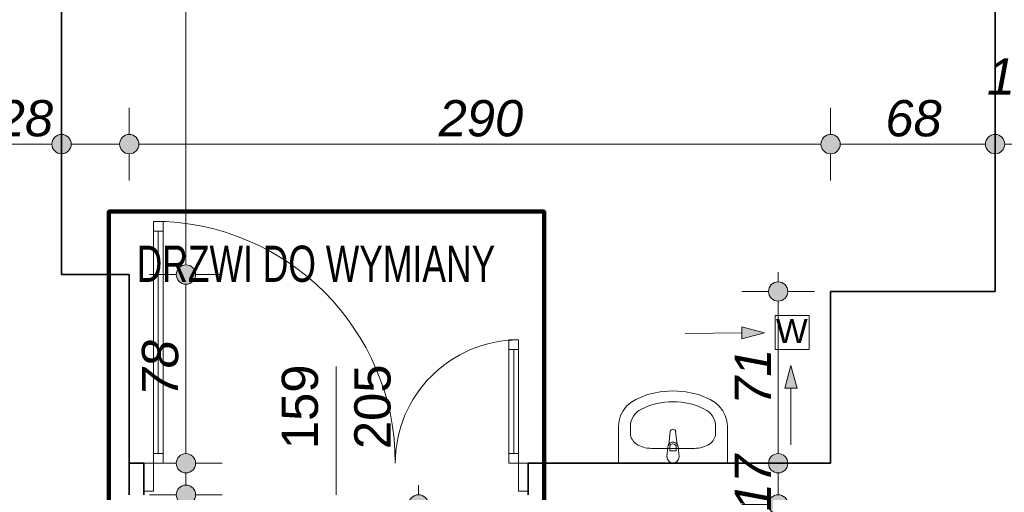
# Model space of a CAD drawing. Header units: millimetres. Extents: x -50073 to 84772, y -78870 to -35317.
# Tile 44 of 125: x 2472 to 6543, y -56651 to -54697. Entities that reach past the tile are written whole.
import ezdxf

# ---------------------------------------------------------------- set-up
doc = ezdxf.new("R2010")
doc.units = ezdxf.units.MM
doc.header["$MEASUREMENT"] = 0
for name, color, linetype, lineweight in [('0_Nr_pióra__3', 7, 'Continuous', 20), ('Drzwi ArchiCAD_Nr_pióra__1', 7, 'Continuous', 0), ('Instalacje - Went_Klim_Nr_pióra__42', 150, 'Continuous', 13), ('Konstrukcja - Ściany zew_Nr_pióra__6', 7, 'Continuous', 35), ('Wnetrze - Sanitariaty_Nr_pióra__22', 8, 'Continuous', 13), ('Wymiarowanie - Ogólne_Nr_pióra__82', 114, 'Continuous', 13), ('Znaczniki drzwi ArchiCADa_Nr_pióra__1', 7, 'Continuous', 0), ('Znaczniki drzwi ArchiCADa_Nr_pióra__7', 7, 'Continuous', 70)]:
    doc.layers.add(name, color=color, linetype=linetype, lineweight=lineweight)
doc.layers.add('Wymiarowanie - Ogólne', color=7, linetype='Continuous')
doc.styles.add('GENERATED_STYLE_1', font='txt')
doc.styles.add('GENERATED_STYLE_3', font='txt')
doc.styles.add('GENERATED_STYLE_4', font='txt')
doc.dimstyles.new('GENERATED_STYLE__1', dxfattribs={"dimtxt": 150, "dimasz": 152, "dimexe": 0.18, "dimexo": 0, "dimgap": 0.09, "dimtad": 1, "dimlfac": 0.1, "dimzin": 0, "dimdsep": 46, "dimtxsty": 'GENERATED_STYLE_3', "dimblk": 'ARROWHEAD_11', "dimblk1": 'ARROWHEAD_11', "dimblk2": 'ARROWHEAD_11', "dimcen": 0.09, "dimclrd": 114, "dimclre": 114, "dimclrt": 114, "dimazin": 0, "dimtfac": 1, "dimtdec": 4, "dimtmove": 0, "dimatfit": 3, "dimfxl": 1, "dimtolj": 1, "dimtzin": 0, "dimarcsym": 0})
doc.dimstyles.new('GENERATED_STYLE__2', dxfattribs={"dimtxt": 150, "dimasz": 152, "dimexe": 0.18, "dimexo": 0, "dimgap": 0.09, "dimtad": 1, "dimtih": 1, "dimtoh": 1, "dimlfac": 0.1, "dimzin": 0, "dimdsep": 46, "dimtxsty": 'GENERATED_STYLE_3', "dimblk": 'ARROWHEAD_11', "dimblk1": 'ARROWHEAD_11', "dimblk2": 'ARROWHEAD_11', "dimcen": 0.09, "dimclrd": 114, "dimclre": 114, "dimclrt": 114, "dimazin": 0, "dimtfac": 1, "dimtdec": 4, "dimtmove": 0, "dimatfit": 3, "dimfxl": 1, "dimtolj": 1, "dimtzin": 0, "dimarcsym": 0})
doc.dimstyles.new('GENERATED_STYLE__3', dxfattribs={"dimtxt": 150, "dimasz": 152, "dimexe": 0.18, "dimexo": 0, "dimgap": 0.09, "dimtad": 1, "dimlfac": 0.1, "dimzin": 0, "dimdsep": 46, "dimtxsty": 'GENERATED_STYLE_3', "dimblk": 'ARROWHEAD_11', "dimblk1": 'ARROWHEAD_11', "dimblk2": 'ARROWHEAD_11', "dimcen": 0.09, "dimclrd": 114, "dimclre": 114, "dimclrt": 114, "dimazin": 0, "dimtfac": 1, "dimtdec": 4, "dimtmove": 2, "dimatfit": 3, "dimfxl": 1, "dimtolj": 1, "dimtzin": 0, "dimarcsym": 0})

# ---------------------------------------------------------------- blocks, each defined once
blk = doc.blocks.new('*D77')
at = {"layer": 'Wymiarowanie - Ogólne_Nr_pióra__82', "linetype": 'Continuous'}
for points in [[(-1771.8, -51100.7), (-1774.8, -51085.4), (-1783.5, -51072.4), (-1796.5, -51063.7), (-1811.8, -51060.7), (-1827.1, -51063.7), (-1840.1, -51072.4), (-1848.7, -51085.4), (-1851.8, -51100.7), (-1848.7, -51116), (-1840.1, -51129), (-1827.1, -51137.6), (-1811.8, -51140.7), (-1796.5, -51137.6), (-1783.5, -51129), (-1774.8, -51116)], [(-1771.8, -55791.4), (-1774.8, -55776.1), (-1783.5, -55763.1), (-1796.5, -55754.4), (-1811.8, -55751.4), (-1827.1, -55754.4), (-1840.1, -55763.1), (-1848.7, -55776.1), (-1851.8, -55791.4), (-1848.7, -55806.7), (-1840.1, -55819.7), (-1827.1, -55828.3), (-1811.8, -55831.4), (-1796.5, -55828.3), (-1783.5, -55819.7), (-1774.8, -55806.7)]]:
    blk.add_hatch(color=256, dxfattribs=at).paths.add_polyline_path(points)
for p, q in [((-1851.8, -51100.7), (-1961.8, -51100.7)), ((-1661.8, -51100.7), (-1771.8, -51100.7)), ((-1811.8, -55751.4), (-1811.8, -51140.7)), ((-1851.8, -55791.4), (-1961.8, -55791.4)), ((-1661.8, -55791.4), (-1771.8, -55791.4))]:
    blk.add_line(p, q, dxfattribs=at)
for centre in [(-1811.8, -51100.7), (-1811.8, -55791.4)]:
    blk.add_circle(centre, 40, dxfattribs=at)
at = {"layer": 'Wymiarowanie - Ogólne_Nr_pióra__82', "insert": (-1841.8, -53616.8), "char_height": 150, "attachment_point": 7, "rotation": 90, "style": 'GENERATED_STYLE_3'}
blk.add_mtext('\\A1;{\\fArial|b0|i1|c238|p38;469}', dxfattribs=at)
blk = doc.blocks.new('ARROWHEAD_11')
at = {"color": 0, "linetype": 'Continuous', "lineweight": 0}
blk.add_line((0, 0), (-1, 0), dxfattribs=at)
at = {"color": 0, "linetype": 'Continuous', "lineweight": 0, "const_width": 0.25, "flags": 128}
blk.add_lwpolyline([(-0.125, 0, 1), (0.125, 0, 1)], format="xyb", close=True, dxfattribs=at)
blk = doc.blocks.new('*D151')
at = {"layer": 'Wymiarowanie - Ogólne_Nr_pióra__82', "linetype": 'Continuous'}
for points in [[(-2271.8, -37650.7), (-2274.8, -37635.4), (-2283.5, -37622.4), (-2296.5, -37613.7), (-2311.8, -37610.7), (-2327.1, -37613.7), (-2340.1, -37622.4), (-2348.7, -37635.4), (-2351.8, -37650.7), (-2348.7, -37666), (-2340.1, -37679), (-2327.1, -37687.6), (-2311.8, -37690.7), (-2296.5, -37687.6), (-2283.5, -37679), (-2274.8, -37666)], [(-2271.8, -57097.7), (-2274.8, -57082.4), (-2283.5, -57069.4), (-2296.5, -57060.7), (-2311.8, -57057.7), (-2327.1, -57060.7), (-2340.1, -57069.4), (-2348.7, -57082.4), (-2351.8, -57097.7), (-2348.7, -57113), (-2340.1, -57125.9), (-2327.1, -57134.6), (-2311.8, -57137.7), (-2296.5, -57134.6), (-2283.5, -57125.9), (-2274.8, -57113)]]:
    blk.add_hatch(color=256, dxfattribs=at).paths.add_polyline_path(points)
for p, q in [((-2311.8, -37610.7), (-2311.8, -37570.7)), ((-2351.8, -37650.7), (-2461.8, -37650.7)), ((-2161.8, -37650.7), (-2271.8, -37650.7)), ((-2311.8, -57057.7), (-2311.8, -37690.7)), ((-2351.8, -57097.7), (-2461.8, -57097.7)), ((-2161.8, -57097.7), (-2271.8, -57097.7)), ((-2311.8, -57177.7), (-2311.8, -57137.7))]:
    blk.add_line(p, q, dxfattribs=at)
for centre in [(-2311.8, -37650.7), (-2311.8, -57097.7)]:
    blk.add_circle(centre, 40, dxfattribs=at)
at = {"layer": 'Wymiarowanie - Ogólne_Nr_pióra__82', "insert": (-2341.8, -47716.3), "char_height": 150, "attachment_point": 7, "rotation": 90, "style": 'GENERATED_STYLE_3'}
blk.add_mtext('\\A1;{\\fArial|b0|i1|c238|p38;1\xa0944,7}', dxfattribs=at)
blk = doc.blocks.new('*D386')
at = {"layer": 'Wymiarowanie - Ogólne_Nr_pióra__82', "linetype": 'Continuous'}
for points in [[(2204.6, -55211.5), (2201.6, -55196.2), (2192.9, -55183.2), (2179.9, -55174.6), (2164.6, -55171.5), (2149.3, -55174.6), (2136.3, -55183.2), (2127.6, -55196.2), (2124.6, -55211.5), (2127.6, -55226.8), (2136.3, -55239.8), (2149.3, -55248.5), (2164.6, -55251.5), (2179.9, -55248.5), (2192.9, -55239.8), (2201.6, -55226.8)], [(2684.6, -55211.5), (2681.6, -55196.2), (2672.9, -55183.2), (2659.9, -55174.6), (2644.6, -55171.5), (2629.3, -55174.6), (2616.3, -55183.2), (2607.6, -55196.2), (2604.6, -55211.5), (2607.6, -55226.8), (2616.3, -55239.8), (2629.3, -55248.5), (2644.6, -55251.5), (2659.9, -55248.5), (2672.9, -55239.8), (2681.6, -55226.8)]]:
    blk.add_hatch(color=256, dxfattribs=at).paths.add_polyline_path(points)
for p, q in [((2164.6, -55171.5), (2164.6, -55061.5)), ((2084.6, -55211.5), (2124.6, -55211.5)), ((2204.6, -55211.5), (2604.6, -55211.5)), ((2164.6, -55361.5), (2164.6, -55251.5))]:
    blk.add_line(p, q, dxfattribs=at)
blk.add_circle((2164.6, -55211.5), 40, dxfattribs=at)
at = {"layer": 'Wymiarowanie - Ogólne_Nr_pióra__82', "char_height": 150, "attachment_point": 7, "style": 'GENERATED_STYLE_3'}
for s, insert in [('\\A1;{\\fArial|b0|i1|c238|p38;48}', (1896.9, -55181.5)), ('\\A1;{\\fArial|b0|i1|c238|p38;28}', (2376.9, -55181.5))]:
    blk.add_mtext(s, dxfattribs=dict(at, insert=insert))
blk = doc.blocks.new('*D387')
at = {"layer": 'Wymiarowanie - Ogólne_Nr_pióra__82', "linetype": 'Continuous'}
for points in [[(2684.6, -55211.5), (2681.6, -55196.2), (2672.9, -55183.2), (2659.9, -55174.6), (2644.6, -55171.5), (2629.3, -55174.6), (2616.3, -55183.2), (2607.6, -55196.2), (2604.6, -55211.5), (2607.6, -55226.8), (2616.3, -55239.8), (2629.3, -55248.5), (2644.6, -55251.5), (2659.9, -55248.5), (2672.9, -55239.8), (2681.6, -55226.8)], [(2964.6, -55211.5), (2961.6, -55196.2), (2952.9, -55183.2), (2939.9, -55174.6), (2924.6, -55171.5), (2909.3, -55174.6), (2896.3, -55183.2), (2887.6, -55196.2), (2884.6, -55211.5), (2887.6, -55226.8), (2896.3, -55239.8), (2909.3, -55248.5), (2924.6, -55251.5), (2939.9, -55248.5), (2952.9, -55239.8), (2961.6, -55226.8)]]:
    blk.add_hatch(color=256, dxfattribs=at).paths.add_polyline_path(points)
for p, q in [((2644.6, -55171.5), (2644.6, -55061.5)), ((2924.6, -55171.5), (2924.6, -55061.5)), ((2684.6, -55211.5), (2884.6, -55211.5)), ((2644.6, -55361.5), (2644.6, -55251.5)), ((2924.6, -55361.5), (2924.6, -55251.5))]:
    blk.add_line(p, q, dxfattribs=at)
for centre in [(2644.6, -55211.5), (2924.6, -55211.5)]:
    blk.add_circle(centre, 40, dxfattribs=at)
blk = doc.blocks.new('*D388')
at = {"layer": 'Wymiarowanie - Ogólne_Nr_pióra__82', "linetype": 'Continuous'}
for points in [[(2964.6, -55211.5), (2961.6, -55196.2), (2952.9, -55183.2), (2939.9, -55174.6), (2924.6, -55171.5), (2909.3, -55174.6), (2896.3, -55183.2), (2887.6, -55196.2), (2884.6, -55211.5), (2887.6, -55226.8), (2896.3, -55239.8), (2909.3, -55248.5), (2924.6, -55251.5), (2939.9, -55248.5), (2952.9, -55239.8), (2961.6, -55226.8)], [(5864.6, -55211.5), (5861.6, -55196.2), (5852.9, -55183.2), (5839.9, -55174.6), (5824.6, -55171.5), (5809.3, -55174.6), (5796.3, -55183.2), (5787.6, -55196.2), (5784.6, -55211.5), (5787.6, -55226.8), (5796.3, -55239.8), (5809.3, -55248.5), (5824.6, -55251.5), (5839.9, -55248.5), (5852.9, -55239.8), (5861.6, -55226.8)]]:
    blk.add_hatch(color=256, dxfattribs=at).paths.add_polyline_path(points)
for p, q in [((5824.6, -55171.5), (5824.6, -55061.5)), ((2964.6, -55211.5), (5784.6, -55211.5)), ((5824.6, -55361.5), (5824.6, -55251.5))]:
    blk.add_line(p, q, dxfattribs=at)
blk.add_circle((5824.6, -55211.5), 40, dxfattribs=at)
at = {"layer": 'Wymiarowanie - Ogólne_Nr_pióra__82', "insert": (4203.9, -55181.5), "char_height": 150, "attachment_point": 7, "style": 'GENERATED_STYLE_3'}
blk.add_mtext('\\A1;{\\fArial|b0|i1|c238|p38;290}', dxfattribs=at)
blk = doc.blocks.new('*D389')
at = {"layer": 'Wymiarowanie - Ogólne_Nr_pióra__82', "linetype": 'Continuous'}
for points in [[(5864.6, -55211.5), (5861.6, -55196.2), (5852.9, -55183.2), (5839.9, -55174.6), (5824.6, -55171.5), (5809.3, -55174.6), (5796.3, -55183.2), (5787.6, -55196.2), (5784.6, -55211.5), (5787.6, -55226.8), (5796.3, -55239.8), (5809.3, -55248.5), (5824.6, -55251.5), (5839.9, -55248.5), (5852.9, -55239.8), (5861.6, -55226.8)], [(6544.6, -55211.5), (6541.6, -55196.2), (6532.9, -55183.2), (6519.9, -55174.6), (6504.6, -55171.5), (6489.3, -55174.6), (6476.3, -55183.2), (6467.6, -55196.2), (6464.6, -55211.5), (6467.6, -55226.8), (6476.3, -55239.8), (6489.3, -55248.5), (6504.6, -55251.5), (6519.9, -55248.5), (6532.9, -55239.8), (6541.6, -55226.8)]]:
    blk.add_hatch(color=256, dxfattribs=at).paths.add_polyline_path(points)
for p, q in [((5824.6, -55171.5), (5824.6, -55061.5)), ((6504.6, -55171.5), (6504.6, -55061.5)), ((5864.6, -55211.5), (6464.6, -55211.5)), ((5824.6, -55361.5), (5824.6, -55251.5)), ((6504.6, -55361.5), (6504.6, -55251.5))]:
    blk.add_line(p, q, dxfattribs=at)
for centre in [(5824.6, -55211.5), (6504.6, -55211.5)]:
    blk.add_circle(centre, 40, dxfattribs=at)
at = {"layer": 'Wymiarowanie - Ogólne_Nr_pióra__82', "char_height": 150, "attachment_point": 7, "style": 'GENERATED_STYLE_3'}
for s, insert in [('\\A1;{\\fArial|b0|i1|c238|p38;16}', (6470.8, -55009)), ('\\A1;{\\fArial|b0|i1|c238|p38;68}', (6050.8, -55181.5))]:
    blk.add_mtext(s, dxfattribs=dict(at, insert=insert))
blk = doc.blocks.new('*D390')
at = {"layer": 'Wymiarowanie - Ogólne_Nr_pióra__82', "linetype": 'Continuous'}
for points in [[(6544.6, -55211.5), (6541.6, -55196.2), (6532.9, -55183.2), (6519.9, -55174.6), (6504.6, -55171.5), (6489.3, -55174.6), (6476.3, -55183.2), (6467.6, -55196.2), (6464.6, -55211.5), (6467.6, -55226.8), (6476.3, -55239.8), (6489.3, -55248.5), (6504.6, -55251.5), (6519.9, -55248.5), (6532.9, -55239.8), (6541.6, -55226.8)], [(6704.6, -55211.5), (6701.6, -55196.2), (6692.9, -55183.2), (6679.9, -55174.6), (6664.6, -55171.5), (6649.3, -55174.6), (6636.3, -55183.2), (6627.6, -55196.2), (6624.6, -55211.5), (6627.6, -55226.8), (6636.3, -55239.8), (6649.3, -55248.5), (6664.6, -55251.5), (6679.9, -55248.5), (6692.9, -55239.8), (6701.6, -55226.8)]]:
    blk.add_hatch(color=256, dxfattribs=at).paths.add_polyline_path(points)
for p, q in [((6504.6, -55171.5), (6504.6, -55061.5)), ((6664.6, -55171.5), (6664.6, -55061.5)), ((6544.6, -55211.5), (6624.6, -55211.5)), ((6504.6, -55361.5), (6504.6, -55251.5)), ((6664.6, -55361.5), (6664.6, -55251.5))]:
    blk.add_line(p, q, dxfattribs=at)
for centre in [(6504.6, -55211.5), (6664.6, -55211.5)]:
    blk.add_circle(centre, 40, dxfattribs=at)
blk = doc.blocks.new('*D418')
at = {"layer": 'Wymiarowanie - Ogólne_Nr_pióra__82', "linetype": 'Continuous'}
for points in [[(3024.6, -56939.2), (3021.6, -56923.9), (3012.9, -56910.9), (2999.9, -56902.2), (2984.6, -56899.2), (2969.3, -56902.2), (2956.3, -56910.9), (2947.6, -56923.9), (2944.6, -56939.2), (2947.6, -56954.5), (2956.3, -56967.5), (2969.3, -56976.1), (2984.6, -56979.2), (2999.9, -56976.1), (3012.9, -56967.5), (3021.6, -56954.5)], [(4614.6, -56939.2), (4611.6, -56923.9), (4602.9, -56910.9), (4589.9, -56902.2), (4574.6, -56899.2), (4559.3, -56902.2), (4546.3, -56910.9), (4537.6, -56923.9), (4534.6, -56939.2), (4537.6, -56954.5), (4546.3, -56967.5), (4559.3, -56976.1), (4574.6, -56979.2), (4589.9, -56976.1), (4602.9, -56967.5), (4611.6, -56954.5)], [(4624.6, -56939.2), (4621.6, -56923.9), (4612.9, -56910.9), (4599.9, -56902.2), (4584.6, -56899.2), (4569.3, -56902.2), (4556.3, -56910.9), (4547.7, -56923.9), (4544.6, -56939.2), (4547.7, -56954.5), (4556.3, -56967.5), (4569.3, -56976.1), (4584.6, -56979.2), (4599.9, -56976.1), (4612.9, -56967.5), (4621.6, -56954.5)]]:
    blk.add_hatch(color=256, dxfattribs=at).paths.add_polyline_path(points)
for p, q in [((4574.6, -56899.2), (4574.6, -56789.2)), ((3024.6, -56939.2), (4534.6, -56939.2)), ((4574.6, -57089.2), (4574.6, -56979.2))]:
    blk.add_line(p, q, dxfattribs=at)
blk.add_circle((4574.6, -56939.2), 40, dxfattribs=at)
at = {"layer": 'Wymiarowanie - Ogólne_Nr_pióra__82', "char_height": 150, "attachment_point": 7, "style": 'GENERATED_STYLE_3'}
for s, insert in [('\\A1;{\\fArial|b0|i1|c238|p38;159}', (3551.9, -56909.2)), ('\\A1;{\\fArial|b0|i1|c238|p38;1}', (4420.8, -56909.2))]:
    blk.add_mtext(s, dxfattribs=dict(at, insert=insert))
blk = doc.blocks.new('*D419')
at = {"layer": 'Wymiarowanie - Ogólne_Nr_pióra__82', "linetype": 'Continuous'}
for points in [[(4614.6, -56939.2), (4611.6, -56923.9), (4602.9, -56910.9), (4589.9, -56902.2), (4574.6, -56899.2), (4559.3, -56902.2), (4546.3, -56910.9), (4537.6, -56923.9), (4534.6, -56939.2), (4537.6, -56954.5), (4546.3, -56967.5), (4559.3, -56976.1), (4574.6, -56979.2), (4589.9, -56976.1), (4602.9, -56967.5), (4611.6, -56954.5)], [(4624.6, -56939.2), (4621.6, -56923.9), (4612.9, -56910.9), (4599.9, -56902.2), (4584.6, -56899.2), (4569.3, -56902.2), (4556.3, -56910.9), (4547.7, -56923.9), (4544.6, -56939.2), (4547.7, -56954.5), (4556.3, -56967.5), (4569.3, -56976.1), (4584.6, -56979.2), (4599.9, -56976.1), (4612.9, -56967.5), (4621.6, -56954.5)]]:
    blk.add_hatch(color=256, dxfattribs=at).paths.add_polyline_path(points)
for p, q in [((4574.6, -56899.2), (4574.6, -56789.2)), ((4584.6, -56899.2), (4584.6, -56789.2)), ((4574.6, -56939.2), (4574.6, -56939.2)), ((4574.6, -57089.2), (4574.6, -56979.2)), ((4584.6, -57089.2), (4584.6, -56979.2))]:
    blk.add_line(p, q, dxfattribs=at)
for centre in [(4574.6, -56939.2), (4584.6, -56939.2)]:
    blk.add_circle(centre, 40, dxfattribs=at)
blk = doc.blocks.new('*D492')
at = {"layer": 'Wymiarowanie - Ogólne_Nr_pióra__82', "linetype": 'Continuous'}
for points in [[(5647.7, -55820.6), (5644.7, -55805.3), (5636, -55792.4), (5623, -55783.7), (5607.7, -55780.6), (5592.4, -55783.7), (5579.4, -55792.4), (5570.8, -55805.3), (5567.7, -55820.6), (5570.8, -55835.9), (5579.4, -55848.9), (5592.4, -55857.6), (5607.7, -55860.6), (5623, -55857.6), (5636, -55848.9), (5644.7, -55835.9)], [(5647.7, -56530.6), (5644.7, -56515.3), (5636, -56502.4), (5623, -56493.7), (5607.7, -56490.6), (5592.4, -56493.7), (5579.4, -56502.4), (5570.8, -56515.3), (5567.7, -56530.6), (5570.8, -56545.9), (5579.4, -56558.9), (5592.4, -56567.6), (5607.7, -56570.6), (5623, -56567.6), (5636, -56558.9), (5644.7, -56545.9)]]:
    blk.add_hatch(color=256, dxfattribs=at).paths.add_polyline_path(points)
for p, q in [((5607.7, -55780.6), (5607.7, -55740.6)), ((5567.7, -55820.6), (5457.7, -55820.6)), ((5757.7, -55820.6), (5647.7, -55820.6)), ((5607.7, -56490.6), (5607.7, -55860.6)), ((5567.7, -56530.6), (5457.7, -56530.6)), ((5757.7, -56530.6), (5647.7, -56530.6)), ((5607.7, -56610.6), (5607.7, -56570.6))]:
    blk.add_line(p, q, dxfattribs=at)
for centre in [(5607.7, -55820.6), (5607.7, -56530.6)]:
    blk.add_circle(centre, 40, dxfattribs=at)
at = {"layer": 'Wymiarowanie - Ogólne_Nr_pióra__82', "insert": (5577.7, -56289.5), "char_height": 150, "attachment_point": 7, "rotation": 90, "style": 'GENERATED_STYLE_3'}
blk.add_mtext('\\A1;{\\fArial|b0|i1|c238|p38;71}', dxfattribs=at)
blk = doc.blocks.new('*D493')
at = {"layer": 'Wymiarowanie - Ogólne_Nr_pióra__82', "linetype": 'Continuous'}
for points in [[(3198.9, -55750.6), (3195.9, -55735.3), (3187.2, -55722.4), (3174.2, -55713.7), (3158.9, -55710.6), (3143.6, -55713.7), (3130.6, -55722.4), (3122, -55735.3), (3118.9, -55750.6), (3122, -55765.9), (3130.6, -55778.9), (3143.6, -55787.6), (3158.9, -55790.6), (3174.2, -55787.6), (3187.2, -55778.9), (3195.9, -55765.9)], [(3198.9, -56530.6), (3195.9, -56515.3), (3187.2, -56502.4), (3174.2, -56493.7), (3158.9, -56490.6), (3143.6, -56493.7), (3130.6, -56502.4), (3122, -56515.3), (3118.9, -56530.6), (3122, -56545.9), (3130.6, -56558.9), (3143.6, -56567.6), (3158.9, -56570.6), (3174.2, -56567.6), (3187.2, -56558.9), (3195.9, -56545.9)]]:
    blk.add_hatch(color=256, dxfattribs=at).paths.add_polyline_path(points)
for p, q in [((3118.9, -55750.6), (3008.9, -55750.6)), ((3308.9, -55750.6), (3198.9, -55750.6)), ((3158.9, -56490.6), (3158.9, -55790.6)), ((3118.9, -56530.6), (3008.9, -56530.6)), ((3308.9, -56530.6), (3198.9, -56530.6)), ((3158.9, -56610.6), (3158.9, -56570.6))]:
    blk.add_line(p, q, dxfattribs=at)
for centre in [(3158.9, -55750.6), (3158.9, -56530.6)]:
    blk.add_circle(centre, 40, dxfattribs=at)
at = {"layer": 'Wymiarowanie - Ogólne_Nr_pióra__82', "insert": (3128.9, -56254.5), "char_height": 150, "attachment_point": 7, "rotation": 90, "style": 'GENERATED_STYLE_3'}
blk.add_mtext('\\A1;{\\fArial|b0|i1|c238|p38;78}', dxfattribs=at)
blk = doc.blocks.new('*D494')
at = {"layer": 'Wymiarowanie - Ogólne_Nr_pióra__82', "linetype": 'Continuous'}
for points in [[(3198.9, -52650.6), (3195.9, -52635.3), (3187.2, -52622.4), (3174.2, -52613.7), (3158.9, -52610.6), (3143.6, -52613.7), (3130.6, -52622.4), (3122, -52635.3), (3118.9, -52650.6), (3122, -52665.9), (3130.6, -52678.9), (3143.6, -52687.6), (3158.9, -52690.6), (3174.2, -52687.6), (3187.2, -52678.9), (3195.9, -52665.9)], [(3198.9, -55750.6), (3195.9, -55735.3), (3187.2, -55722.4), (3174.2, -55713.7), (3158.9, -55710.6), (3143.6, -55713.7), (3130.6, -55722.4), (3122, -55735.3), (3118.9, -55750.6), (3122, -55765.9), (3130.6, -55778.9), (3143.6, -55787.6), (3158.9, -55790.6), (3174.2, -55787.6), (3187.2, -55778.9), (3195.9, -55765.9)]]:
    blk.add_hatch(color=256, dxfattribs=at).paths.add_polyline_path(points)
for p, q in [((3118.9, -52650.6), (3008.9, -52650.6)), ((3308.9, -52650.6), (3198.9, -52650.6)), ((3158.9, -55710.6), (3158.9, -52690.6)), ((3118.9, -55750.6), (3008.9, -55750.6)), ((3308.9, -55750.6), (3198.9, -55750.6))]:
    blk.add_line(p, q, dxfattribs=at)
for centre in [(3158.9, -52650.6), (3158.9, -55750.6)]:
    blk.add_circle(centre, 40, dxfattribs=at)
at = {"layer": 'Wymiarowanie - Ogólne_Nr_pióra__82', "insert": (3128.9, -54371.4), "char_height": 150, "attachment_point": 7, "rotation": 90, "style": 'GENERATED_STYLE_3'}
blk.add_mtext('\\A1;{\\fArial|b0|i1|c238|p38;310}', dxfattribs=at)
blk = doc.blocks.new('*D499')
at = {"layer": 'Wymiarowanie - Ogólne_Nr_pióra__82', "linetype": 'Continuous'}
for points in [[(4160.7, -56700.6), (4157.6, -56685.3), (4148.9, -56672.4), (4136, -56663.7), (4120.7, -56660.6), (4105.4, -56663.7), (4092.4, -56672.4), (4083.7, -56685.3), (4080.7, -56700.6), (4083.7, -56715.9), (4092.4, -56728.9), (4105.4, -56737.6), (4120.7, -56740.6), (4136, -56737.6), (4148.9, -56728.9), (4157.6, -56715.9)], [(4160.7, -56820.7), (4157.6, -56805.4), (4148.9, -56792.4), (4136, -56783.7), (4120.7, -56780.7), (4105.4, -56783.7), (4092.4, -56792.4), (4083.7, -56805.4), (4080.7, -56820.7), (4083.7, -56836), (4092.4, -56849), (4105.4, -56857.6), (4120.7, -56860.7), (4136, -56857.6), (4148.9, -56849), (4157.6, -56836)]]:
    blk.add_hatch(color=256, dxfattribs=at).paths.add_polyline_path(points)
for p, q in [((4120.7, -56660.6), (4120.7, -56620.6)), ((4080.7, -56700.6), (3970.7, -56700.6)), ((4270.7, -56700.6), (4160.7, -56700.6)), ((4120.7, -56780.7), (4120.7, -56740.6)), ((4080.7, -56820.7), (3970.7, -56820.7)), ((4270.7, -56820.7), (4160.7, -56820.7))]:
    blk.add_line(p, q, dxfattribs=at)
for centre in [(4120.7, -56700.6), (4120.7, -56820.7)]:
    blk.add_circle(centre, 40, dxfattribs=at)
blk = doc.blocks.new('*D516')
at = {"layer": 'Wymiarowanie - Ogólne_Nr_pióra__82', "linetype": 'Continuous'}
for points in [[(3198.9, -56660.6), (3195.9, -56645.3), (3187.2, -56632.4), (3174.2, -56623.7), (3158.9, -56620.6), (3143.6, -56623.7), (3130.6, -56632.4), (3122, -56645.3), (3118.9, -56660.6), (3122, -56675.9), (3130.6, -56688.9), (3143.6, -56697.6), (3158.9, -56700.6), (3174.2, -56697.6), (3187.2, -56688.9), (3195.9, -56675.9)], [(3198.9, -59020.6), (3195.9, -59005.3), (3187.2, -58992.4), (3174.2, -58983.7), (3158.9, -58980.6), (3143.6, -58983.7), (3130.6, -58992.4), (3122, -59005.3), (3118.9, -59020.6), (3122, -59035.9), (3130.6, -59048.9), (3143.6, -59057.6), (3158.9, -59060.6), (3174.2, -59057.6), (3187.2, -59048.9), (3195.9, -59035.9)]]:
    blk.add_hatch(color=256, dxfattribs=at).paths.add_polyline_path(points)
for p, q in [((3118.9, -56660.6), (3008.9, -56660.6)), ((3308.9, -56660.6), (3198.9, -56660.6)), ((3158.9, -58980.6), (3158.9, -56700.6)), ((3118.9, -59020.6), (3008.9, -59020.6)), ((3308.9, -59020.6), (3198.9, -59020.6))]:
    blk.add_line(p, q, dxfattribs=at)
for centre in [(3158.9, -56660.6), (3158.9, -59020.6)]:
    blk.add_circle(centre, 40, dxfattribs=at)
at = {"layer": 'Wymiarowanie - Ogólne_Nr_pióra__82', "char_height": 150, "attachment_point": 7, "rotation": 90, "style": 'GENERATED_STYLE_3'}
for s, insert in [('\\A1;{\\fArial|b0|i1|c238|p38;13}', (3128.9, -56928.3)), ('\\A1;{\\fArial|b0|i1|c238|p38;236}', (3128.9, -58125.2))]:
    blk.add_mtext(s, dxfattribs=dict(at, insert=insert))
blk = doc.blocks.new('*D517')
at = {"layer": 'Wymiarowanie - Ogólne_Nr_pióra__82', "linetype": 'Continuous'}
for points in [[(3198.9, -56530.6), (3195.9, -56515.3), (3187.2, -56502.4), (3174.2, -56493.7), (3158.9, -56490.6), (3143.6, -56493.7), (3130.6, -56502.4), (3122, -56515.3), (3118.9, -56530.6), (3122, -56545.9), (3130.6, -56558.9), (3143.6, -56567.6), (3158.9, -56570.6), (3174.2, -56567.6), (3187.2, -56558.9), (3195.9, -56545.9)], [(3198.9, -56660.6), (3195.9, -56645.3), (3187.2, -56632.4), (3174.2, -56623.7), (3158.9, -56620.6), (3143.6, -56623.7), (3130.6, -56632.4), (3122, -56645.3), (3118.9, -56660.6), (3122, -56675.9), (3130.6, -56688.9), (3143.6, -56697.6), (3158.9, -56700.6), (3174.2, -56697.6), (3187.2, -56688.9), (3195.9, -56675.9)]]:
    blk.add_hatch(color=256, dxfattribs=at).paths.add_polyline_path(points)
for p, q in [((3158.9, -56490.6), (3158.9, -56450.6)), ((3118.9, -56530.6), (3008.9, -56530.6)), ((3308.9, -56530.6), (3198.9, -56530.6)), ((3158.9, -56620.6), (3158.9, -56570.6)), ((3118.9, -56660.6), (3008.9, -56660.6)), ((3308.9, -56660.6), (3198.9, -56660.6))]:
    blk.add_line(p, q, dxfattribs=at)
for centre in [(3158.9, -56530.6), (3158.9, -56660.6)]:
    blk.add_circle(centre, 40, dxfattribs=at)
blk = doc.blocks.new('*D522')
at = {"layer": 'Wymiarowanie - Ogólne_Nr_pióra__82', "linetype": 'Continuous'}
for points in [[(5647.7, -56700.6), (5644.7, -56685.3), (5636, -56672.4), (5623, -56663.7), (5607.7, -56660.6), (5592.4, -56663.7), (5579.4, -56672.4), (5570.8, -56685.3), (5567.7, -56700.6), (5570.8, -56715.9), (5579.4, -56728.9), (5592.4, -56737.6), (5607.7, -56740.6), (5623, -56737.6), (5636, -56728.9), (5644.7, -56715.9)], [(5647.7, -57676.9), (5644.7, -57661.6), (5636, -57648.6), (5623, -57640), (5607.7, -57636.9), (5592.4, -57640), (5579.4, -57648.6), (5570.8, -57661.6), (5567.7, -57676.9), (5570.8, -57692.2), (5579.4, -57705.2), (5592.4, -57713.9), (5607.7, -57716.9), (5623, -57713.9), (5636, -57705.2), (5644.7, -57692.2)]]:
    blk.add_hatch(color=256, dxfattribs=at).paths.add_polyline_path(points)
for p, q in [((5567.7, -56700.6), (5457.7, -56700.6)), ((5757.7, -56700.6), (5647.7, -56700.6)), ((5607.7, -57636.9), (5607.7, -56740.6)), ((5567.7, -57676.9), (5457.7, -57676.9)), ((5757.7, -57676.9), (5647.7, -57676.9))]:
    blk.add_line(p, q, dxfattribs=at)
for centre in [(5607.7, -56700.6), (5607.7, -57676.9)]:
    blk.add_circle(centre, 40, dxfattribs=at)
at = {"layer": 'Wymiarowanie - Ogólne_Nr_pióra__82', "char_height": 150, "attachment_point": 7, "rotation": 90, "style": 'GENERATED_STYLE_3'}
for s, insert in [('\\A1;{\\fArial|b0|i1|c238|p38;17}', (5577.7, -56729)), ('\\A1;{\\fArial|b0|i1|c238|p38;98}', (5577.7, -57302.6))]:
    blk.add_mtext(s, dxfattribs=dict(at, insert=insert))
blk = doc.blocks.new('*D523')
at = {"layer": 'Wymiarowanie - Ogólne_Nr_pióra__82', "linetype": 'Continuous'}
for points in [[(5647.7, -56530.6), (5644.7, -56515.3), (5636, -56502.4), (5623, -56493.7), (5607.7, -56490.6), (5592.4, -56493.7), (5579.4, -56502.4), (5570.8, -56515.3), (5567.7, -56530.6), (5570.8, -56545.9), (5579.4, -56558.9), (5592.4, -56567.6), (5607.7, -56570.6), (5623, -56567.6), (5636, -56558.9), (5644.7, -56545.9)], [(5647.7, -56700.6), (5644.7, -56685.3), (5636, -56672.4), (5623, -56663.7), (5607.7, -56660.6), (5592.4, -56663.7), (5579.4, -56672.4), (5570.8, -56685.3), (5567.7, -56700.6), (5570.8, -56715.9), (5579.4, -56728.9), (5592.4, -56737.6), (5607.7, -56740.6), (5623, -56737.6), (5636, -56728.9), (5644.7, -56715.9)]]:
    blk.add_hatch(color=256, dxfattribs=at).paths.add_polyline_path(points)
for p, q in [((5607.7, -56490.6), (5607.7, -56450.6)), ((5567.7, -56530.6), (5457.7, -56530.6)), ((5757.7, -56530.6), (5647.7, -56530.6)), ((5607.7, -56660.6), (5607.7, -56570.6)), ((5567.7, -56700.6), (5457.7, -56700.6)), ((5757.7, -56700.6), (5647.7, -56700.6))]:
    blk.add_line(p, q, dxfattribs=at)
for centre in [(5607.7, -56530.6), (5607.7, -56700.6)]:
    blk.add_circle(centre, 40, dxfattribs=at)

msp = doc.modelspace()

# ---------------------------------------------------------------- hatches: boundary and pattern name
at = {"layer": 'Instalacje - Went_Klim_Nr_pióra__42', "linetype": 'Continuous'}
for points in [[(5550.965, -55990.903), (5457.421, -55966.827), (5457.916, -56016.825)], [(5660.677, -56126.704), (5635.677, -56220.005), (5685.677, -56220.005)]]:
    msp.add_hatch(color=256, dxfattribs=at).paths.add_polyline_path(points)

# ---------------------------------------------------------------- linework, layer by layer
at = {"color": 10, "lineweight": 106}
msp.add_lwpolyline([(2840.715, -56778.449), (4639.648, -56778.449), (4639.648, -55490.07), (2840.715, -55490.07)], close=True, dxfattribs=at)
at = {"layer": 'Drzwi ArchiCAD_Nr_pióra__1', "linetype": 'Continuous'}
for p, q in [((3024.596, -55530.641), (3024.596, -55570.641)), ((3064.596, -55530.641), (3024.596, -55530.641)), ((3024.596, -55570.641), (3024.596, -56490.641)), ((3044.596, -55570.641), (3024.596, -55570.641)), ((3024.596, -55570.641), (3064.596, -55570.641)), ((3044.596, -56490.641), (3044.596, -55570.641)), ((3044.596, -55570.641), (3044.596, -56490.641)), ((3064.596, -55570.641), (3044.596, -55570.641)), ((3044.596, -55570.641), (3044.596, -56490.641)), ((3064.596, -55570.641), (3064.596, -55530.641)), ((3064.596, -56490.641), (3064.596, -55570.641)), ((4494.596, -56060.641), (4494.596, -56020.641)), ((4494.596, -56020.641), (4534.596, -56020.641)), ((4534.596, -56020.641), (4534.596, -56060.641)), ((4494.596, -56060.641), (4514.596, -56060.641)), ((4494.596, -56490.641), (4494.596, -56060.641)), ((4534.596, -56060.641), (4494.596, -56060.641)), ((4514.596, -56060.641), (4534.596, -56060.641)), ((4514.596, -56490.641), (4514.596, -56060.641)), ((4514.596, -56060.641), (4514.596, -56490.641)), ((4514.596, -56060.641), (4514.596, -56490.641)), ((4534.596, -56060.641), (4534.596, -56490.641)), ((3024.596, -56490.641), (3044.596, -56490.641)), ((3064.596, -56490.641), (3024.596, -56490.641)), ((3024.596, -56490.641), (3024.596, -56530.641)), ((3044.596, -56490.641), (3064.596, -56490.641)), ((3064.596, -56530.641), (3064.596, -56490.641)), ((4514.596, -56490.641), (4494.596, -56490.641)), ((4494.596, -56530.641), (4494.596, -56490.641)), ((4494.596, -56490.641), (4534.596, -56490.641)), ((4534.596, -56490.641), (4514.596, -56490.641)), ((4534.596, -56490.641), (4534.596, -56530.641)), ((2984.596, -56645.641), (2984.596, -56530.641)), ((2984.596, -56530.641), (3024.596, -56530.641)), ((2984.596, -56530.641), (2984.596, -56645.641)), ((3024.596, -56530.641), (3024.596, -56645.641)), ((3024.596, -56530.641), (3064.596, -56530.641)), ((4534.596, -56530.641), (4494.596, -56530.641)), ((4534.596, -56645.641), (4534.596, -56530.641)), ((4534.596, -56530.641), (4574.596, -56530.641)), ((4574.596, -56530.641), (4574.596, -56645.641)), ((4574.596, -56530.641), (4574.596, -56645.641)), ((3024.596, -56645.641), (2984.596, -56645.641)), ((4574.596, -56645.641), (4534.596, -56645.641))]:
    msp.add_line(p, q, dxfattribs=at)
for centre, radius, start, end in [((3024.596, -56530.641), 1000, 0, 90), ((4534.596, -56530.641), 510, 90, 180)]:
    msp.add_arc(centre, radius, start, end, dxfattribs=at)
at = {"layer": 'Instalacje - Went_Klim_Nr_pióra__42', "linetype": 'Continuous'}
for p, q in [((5595.305, -55919.736), (5735.305, -55919.736)), ((5595.305, -56059.736), (5595.305, -55919.736)), ((5735.305, -55919.736), (5735.305, -56059.736)), ((5550.965, -55990.903), (5457.421, -55966.827)), ((5457.916, -56016.825), (5457.421, -55966.827)), ((5223.289, -55994.146), (5457.668, -55991.826)), ((5550.965, -55990.903), (5457.916, -56016.825)), ((5735.305, -56059.736), (5595.305, -56059.736)), ((5660.677, -56126.704), (5635.677, -56220.005)), ((5660.677, -56126.704), (5685.677, -56220.005)), ((5685.677, -56220.005), (5635.677, -56220.005)), ((5660.677, -56454.396), (5660.677, -56220.005))]:
    msp.add_line(p, q, dxfattribs=at)
at = {"layer": 'Konstrukcja - Ściany zew_Nr_pióra__6', "linetype": 'Continuous'}
for p, q in [((2984.596, -56530.641), (2984.596, -56645.641)), ((4574.596, -56530.641), (4574.596, -56645.641)), ((2984.596, -56645.641), (2984.596, -56660.641)), ((4574.596, -56645.641), (4574.596, -56660.641))]:
    msp.add_line(p, q, dxfattribs=at)
at = {"layer": 'Konstrukcja - Ściany zew_Nr_pióra__6', "linetype": 'Continuous', "flags": 128}
for points in [[(6504.596, -51640.678), (6504.596, -55820.641)], [(2644.596, -55750.641), (2644.596, -52650.641)], [(2924.596, -55750.641), (2644.596, -55750.641)], [(2924.596, -56660.641), (2924.596, -55750.641)], [(5824.596, -55820.641), (5824.596, -56530.641)], [(6504.596, -55820.641), (5824.596, -55820.641)], [(2984.596, -56530.641), (2924.596, -56530.641)], [(2924.596, -56530.641), (2924.596, -56660.641)], [(4584.623, -56530.641), (4574.596, -56530.641)], [(5824.596, -56530.641), (4584.623, -56530.641)]]:
    msp.add_lwpolyline(points, dxfattribs=at)
at = {"layer": 'Wnetrze - Sanitariaty_Nr_pióra__22', "linetype": 'Continuous'}
for p, q in [((5018.916, -56266.914), (5067.81, -56246.953)), ((5067.81, -56246.953), (5119.575, -56234.754)), ((5119.575, -56234.754), (5172.796, -56230.65)), ((5172.796, -56230.65), (5226.017, -56234.754)), ((5226.017, -56234.754), (5277.783, -56246.953)), ((5277.783, -56246.953), (5326.677, -56266.914)), ((4966.922, -56313.321), (4981.164, -56295.037)), ((4981.164, -56295.037), (4998.682, -56279.401)), ((4998.682, -56279.401), (5018.916, -56266.914)), ((5326.677, -56266.914), (5346.91, -56279.401)), ((5346.91, -56279.401), (5364.428, -56295.037)), ((5364.428, -56295.037), (5378.67, -56313.321)), ((4949.967, -56355.433), (4956.411, -56333.67)), ((4956.411, -56333.67), (4966.922, -56313.321)), ((5378.67, -56313.321), (5389.181, -56333.67)), ((5389.181, -56333.67), (5395.625, -56355.433)), ((4947.796, -56377.914), (4949.967, -56355.433)), ((4947.796, -56530.641), (4947.796, -56377.914)), ((4996.709, -56408.459), (4996.709, -56377.914)), ((5348.883, -56408.459), (5348.883, -56377.914)), ((5395.625, -56355.433), (5397.796, -56377.914)), ((5397.796, -56377.914), (5397.796, -56530.641)), ((5155.066, -56452.63), (5161.696, -56399.696)), ((5183.896, -56399.696), (5190.526, -56452.63)), ((5147.796, -56504.096), (5151.796, -56462.143)), ((5159.196, -56464.315), (5159.196, -56479.185)), ((5186.396, -56479.185), (5186.396, -56464.315)), ((5193.796, -56462.143), (5197.796, -56504.096)), ((5261.916, -56469.096), (5083.677, -56469.096)), ((5159.196, -56479.185), (5186.396, -56479.185)), ((5397.796, -56530.641), (4947.796, -56530.641))]:
    msp.add_line(p, q, dxfattribs=at)
for centre, radius, start, end in [((5172.796, -56401.086), 11.187, 7.138925, 172.861075), ((5172.796, -56464.043), 21.086, 147.228975, 174.830393), ((5172.796, -56464.043), 21.086, 32.771025, 147.228975), ((5172.796, -56464.315), 13.6, 0, 180), ((5172.796, -56464.043), 21.086, 5.169607, 32.771025), ((5172.796, -56504.096), 25, 180, 0)]:
    msp.add_arc(centre, radius, start, end, dxfattribs=at)
for centre, major_axis, ratio, start_param, end_param in [((5172.796, -56530.641), (273.913, 0), 0.92929293, 1.07382149, 2.06777117), ((5083.657, -56377.914), (86.948, 0), 0.92929293, 2.06777116, 3.14159265), ((5261.935, -56377.914), (86.948, 0), 0.92929293, 0, 1.0738215), ((5083.774, -56408.459), (87.049, 0), 0.69657392, 3.14159265, 4.71238898), ((5261.818, -56408.459), (87.049, 0), 0.69657392, 4.71238898, 6.28318531)]:
    msp.add_ellipse(centre, major_axis=major_axis, ratio=ratio, start_param=start_param, end_param=end_param, dxfattribs=at)
for p in [(5183.896, -56399.696), (5155.066, -56452.63), (5193.796, -56462.143), (5147.796, -56504.096)]:
    msp.add_point(p, dxfattribs=at)
at = {"layer": 'Znaczniki drzwi ArchiCADa_Nr_pióra__1', "linetype": 'Continuous'}
msp.add_line((3779.596, -56130.641), (3779.596, -56660.641), dxfattribs=at)

# ---------------------------------------------------------------- texts
at = {"layer": '0_Nr_pióra__3', "linetype": 'Continuous', "insert": (3696.53, -55630.967), "char_height": 150, "attachment_point": 2, "style": 'GENERATED_STYLE_4'}
msp.add_mtext('{\\A1;\\fArial|b0|i0|c0|p34;\\W0.7;\\C10;\\fArial|b0|i0|c238|p34;DRZWI DO WYMIANY}', dxfattribs=at)
at = {"layer": 'Instalacje - Went_Klim_Nr_pióra__42', "linetype": 'Continuous', "insert": (5730.219, -55984.022), "char_height": 100, "attachment_point": 6, "style": 'GENERATED_STYLE_1'}
msp.add_mtext('\\A1;{\\fArial|b0|i0|c238|p38;W}', dxfattribs=at)
at = {"layer": 'Znaczniki drzwi ArchiCADa_Nr_pióra__7', "char_height": 150, "attachment_point": 7, "rotation": 90, "style": 'GENERATED_STYLE_1'}
for s, insert in [('\\A1;{\\fArial|b0|i0|c238|p38;159}', (3707.065, -56472.127)), ('\\A1;{\\fArial|b0|i0|c238|p38;205}', (4007.065, -56472.127))]:
    msp.add_mtext(s, dxfattribs=dict(at, insert=insert))

# ---------------------------------------------------------------- dimensions: what is measured, and where the dimension line sits
at = {"layer": 'Wymiarowanie - Ogólne', "color": 114, "linetype": 'Continuous', "lineweight": 13}
for base, p1, p2, dimstyle, picture, middle in [((-2311.788, -37650.678), (-290.972, -57097.659), (27794.596, -37650.678), 'GENERATED_STYLE__1', '*D151', (-2416.788, -47374.168)), ((3158.919, -52650.641), (2924.596, -55750.641), (2834.596, -52650.641), 'GENERATED_STYLE__1', '*D494', (3053.919, -54200.641)), ((3158.919, -55750.641), (2924.596, -56530.641), (2924.596, -55750.641), 'GENERATED_STYLE__1', '*D493', (3053.919, -56140.641)), ((5607.729, -55820.641), (5824.596, -56530.641), (5824.596, -55820.641), 'GENERATED_STYLE__1', '*D492', (5502.729, -56175.641)), ((3158.919, -56530.641), (2896.024, -56660.641), (2984.596, -56530.641), 'GENERATED_STYLE__1', '*D517', (3053.919, -56814.47)), ((5607.729, -56530.641), (4744.623, -56700.641), (5824.596, -56530.641), 'GENERATED_STYLE__3', '*D523', (5502.729, -56615.179)), ((3158.919, -56660.641), (2896.024, -59020.641), (2896.024, -56660.641), 'GENERATED_STYLE__1', '*D516', (3053.919, -57954.47)), ((4120.664, -56700.641), (4584.623, -56820.678), (4584.623, -56700.641), 'GENERATED_STYLE__1', '*D499', (4015.664, -56974.507))]:
    dim = msp.add_linear_dim(base=base, p1=p1, p2=p2, angle=90, dimstyle=dimstyle, dxfattribs=at)
    dim.commit()
    dim.dimension.update_dxf_attribs({"geometry": picture, "text_midpoint": middle, "dimtype": 160, "text_rotation": 90})
for base, p1, p2, text, picture, middle in [((-1811.788, -51100.678), (209.028, -55791.388), (28344.596, -51100.678), '469', '*D77', (-1916.788, -53446.033)), ((5607.729, -56700.641), (5833.272, -57676.926), (4744.623, -56700.641), '98', '*D522', (5502.729, -57188.783))]:
    dim = msp.add_linear_dim(base=base, p1=p1, p2=p2, angle=90, text=text, dimstyle='GENERATED_STYLE__1', dxfattribs=at)
    dim.commit()
    dim.dimension.update_dxf_attribs({"geometry": picture, "text_midpoint": middle, "dimtype": 160, "text_rotation": 90})
for base, p1, p2, picture, middle in [((6504.596, -55211.518), (5824.596, -55820.641), (6504.596, -55552.459), '*D389', (6164.596, -55106.518)), ((6664.596, -55211.518), (6504.596, -55552.459), (6664.596, -55502.279), '*D390', (6584.596, -54934.018)), ((2644.596, -55211.518), (2164.596, -55411.955), (2644.596, -55750.641), '*D386', (2010.767, -55106.518)), ((5824.596, -55211.518), (2924.596, -55750.641), (5824.596, -55820.641), '*D388', (4374.596, -55106.518)), ((2924.596, -55211.518), (2644.596, -55750.641), (2924.596, -55750.641), '*D387', (2490.767, -55106.518)), ((4574.596, -56939.17), (2984.596, -56660.641), (4574.596, -56530.641), '*D418', (3722.682, -56834.17)), ((4584.623, -56939.17), (4574.596, -56530.641), (4584.623, -56789.349), '*D419', (4477.682, -56834.17))]:
    dim = msp.add_linear_dim(base=base, p1=p1, p2=p2, dimstyle='GENERATED_STYLE__2', dxfattribs=at)
    dim.commit()
    dim.dimension.update_dxf_attribs({"geometry": picture, "text_midpoint": middle, "dimtype": 160})

doc.saveas('drawing.dxf')
